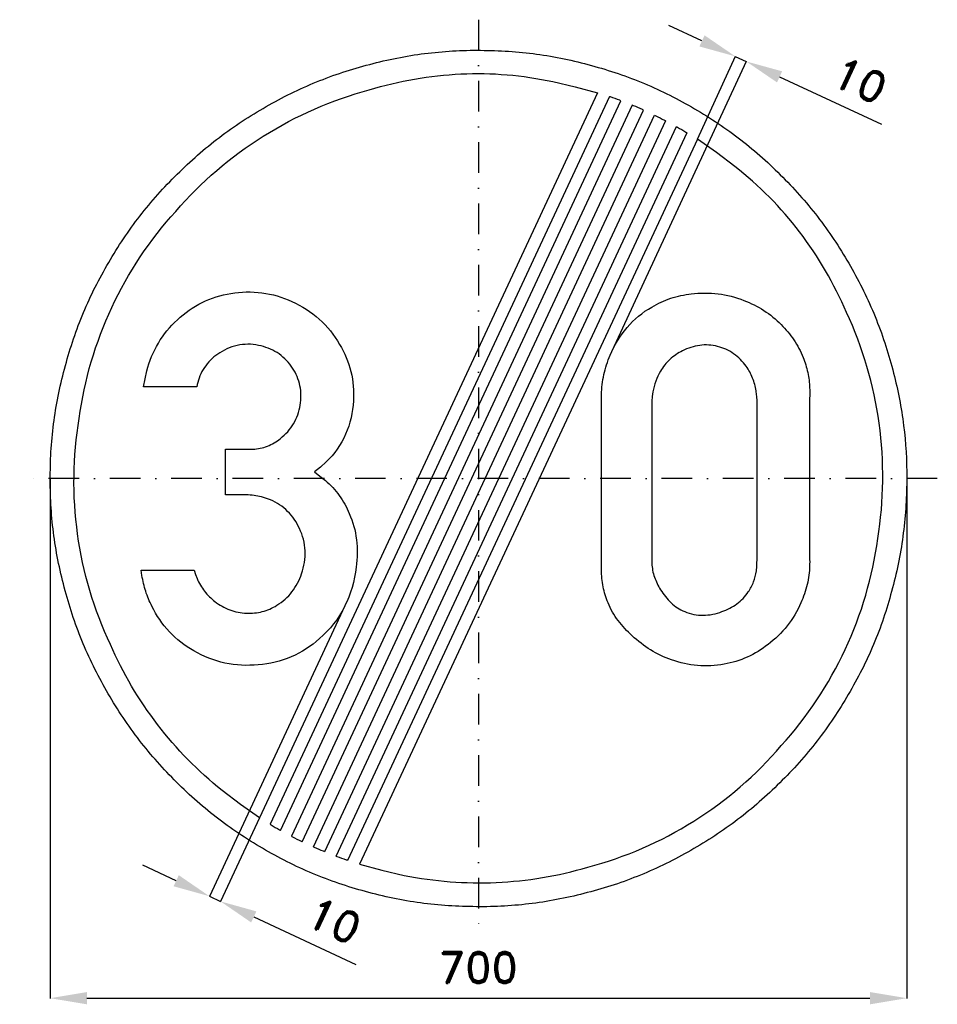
# Model space of a CAD drawing. Header units: millimetres. Extents: x -375 to 375, y -430 to 375.
import ezdxf

# ---------------------------------------------------------------- set-up
doc = ezdxf.new("R2010")
doc.units = ezdxf.units.MM
doc.header["$LTSCALE"] = 5
doc.linetypes.add('ČERCHOVANÁX2', pattern=[2, 1, -0.5, 0, -0.5])
doc.layers.add('Kóty', color=2, linetype='Continuous')
doc.layers.add('Značka', color=7, linetype='Continuous')
doc.styles.get("Standard").update_dxf_attribs({"font": 'romand.shx', "height": 25})
doc.dimstyles.get("Standard").update_dxf_attribs({"dimtxt": 25, "dimasz": 30, "dimexe": 0.18, "dimexo": 0.0625, "dimgap": 12.5, "dimtad": 1, "dimdec": 0, "dimzin": 0, "dimdsep": 46, "dimtxsty": 'Standard', "dimcen": 0.09, "dimadec": 0, "dimazin": 0, "dimtfac": 1, "dimtdec": 0, "dimtofl": 0, "dimtmove": 0, "dimatfit": 3, "dimfxl": 1, "dimtolj": 1, "dimtzin": 0, "dimarcsym": 0})

# ---------------------------------------------------------------- blocks, each defined once
blk = doc.blocks.new('*D2')
at = {"layer": 'Defpoints', "color": 0, "transparency": 16777216}
for p in [(-350.04, 0), (349.97, -3.46), (349.97, -424.82)]:
    blk.add_point(p, dxfattribs=at)
at = {"layer": 'Kóty', "color": 0, "lineweight": -2, "transparency": 16777216}
for p, q in [((-350.04, -0.06), (-350.04, -425)), ((349.97, -3.53), (349.97, -425)), ((-320.04, -424.82), (319.97, -424.82))]:
    blk.add_line(p, q, dxfattribs=at)
at = {"layer": 'Kóty', "color": 0, "transparency": 16777216}
for points in [[(-320.04, -419.82), (-320.04, -429.82), (-350.04, -424.82)], [(319.97, -419.82), (319.97, -429.82), (349.97, -424.82)]]:
    blk.add_solid(points, dxfattribs=at)
at = {"layer": 'Kóty', "color": 0, "transparency": 16777216, "insert": (-0.04, -399.82), "char_height": 25, "attachment_point": 5}
blk.add_mtext('\\A1;700', dxfattribs=at)

msp = doc.modelspace()

# ---------------------------------------------------------------- linework, layer by layer
at = {"layer": 'Kóty'}
for p, q in [((182.66, 357.66), (155.44, 370.27)), ((109.22, 104.31), (218.94, 341.05)), ((178.93, 277.24), (209.96, 345.21)), ((246.08, 328.27), (329.46, 289.62)), ((-107.27, -99.95), (-219.99, -341.65)), ((-178.96, -277.3), (-210.93, -345.87)), ((-247.1, -328.81), (-274.29, -316.13)), ((-183.67, -358.38), (-100.37, -397.22))]:
    msp.add_line(p, q, dxfattribs=at)
for points in [[(209.88, 345.04), (218.86, 340.88)], [(-219.91, -341.48), (-210.85, -345.71)]]:
    msp.add_lwpolyline(points, dxfattribs=at)
for points in [[(184.77, 362.2), (180.56, 353.12), (209.88, 345.04)], [(248.18, 332.8), (243.98, 323.73), (218.86, 340.88)], [(-244.99, -324.27), (-249.21, -333.34), (-219.91, -341.48)], [(-181.55, -353.85), (-185.78, -362.92), (-210.85, -345.71)]]:
    msp.add_solid(points, dxfattribs=at)
at = {"layer": 'Značka', "color": 6, "linetype": 'ČERCHOVANÁX2', "lineweight": 25, "ltscale": 5}
for p, q in [((0, 375), (0, -375)), ((375, 0), (-375, 0))]:
    msp.add_line(p, q, dxfattribs=at)
at = {"layer": 'Značka', "color": 5}
for points in [[(349.99, -0.03, -0.001625), (349.98, -2.32), (349.96, -4.61, -0.032168), (346.47, -50.24, -0.035723), (336.85, -95.03, -0.036665), (321.81, -138.29, -0.034753), (300.78, -178.98, -0.034041), (274.95, -216.8, -0.034446), (244.21, -250.74, -0.034566), (209.5, -280.59, -0.034423), (171, -305.4, -0.034389), (129.74, -325.25, -0.034417), (86.14, -339.26, -0.034425), (41.14, -347.75, -0.034402), (-4.59, -350, -0.034408), (-50.26, -346.56, -0.034407), (-95.02, -336.89, -0.034408), (-138.23, -321.75, -0.034412), (-178.97, -300.82, -0.034403), (-216.79, -275.01, -0.034416), (-250.72, -244.26, -0.034424), (-280.57, -209.53, -0.03441), (-305.39, -171.05, -0.034415), (-325.24, -129.78, -0.034418), (-339.24, -86.18, -0.034414), (-347.74, -41.19, -0.034417), (-349.98, 4.55, -0.034416), (-346.54, 50.21, -0.034414), (-336.87, 94.97, -0.034418), (-321.73, 138.19, -0.034421), (-300.8, 178.92, -0.034414), (-274.99, 216.75, -0.034413), (-244.24, 250.68, -0.034403), (-209.52, 280.53, -0.034421), (-171.03, 305.34, -0.034408), (-129.76, 325.19, -0.034417), (-86.17, 339.2, -0.034422), (-41.17, 347.69, -0.034424), (4.57, 349.94, -0.034419), (50.23, 346.5, -0.034406), (94.99, 336.83, -0.034428), (138.21, 321.68, -0.034446), (178.94, 300.76, -0.03443), (216.76, 274.95, -0.034407), (250.69, 244.2, -0.034402), (280.55, 209.47, -0.03449), (305.36, 170.99, -0.034412), (325.19, 129.73, -0.034076), (339.22, 86.12, -0.032791), (347.5, 43.35, -0.034266), (349.99, -0.03)], [(97.36, 315.28), (-178.96, -277.3), (-194.41, -266.39), (-209.52, -254.99, -0.060973), (-262.27, -201.2, -0.061376), (-300.78, -135.82, -0.076299), (-327.67, -45.32, -0.076249), (-326.33, 49.13, -0.076077), (-299.71, 139.78, -0.075846), (-247.43, 218.34, -0.075536), (-175.91, 279.8, -0.074223), (-89.32, 317.65, -0.061358), (-14.37, 330.61, -0.066762), (60.63, 324.35), (79.08, 320.14), (97.36, 315.28)], [(178.93, 277.24), (-97.39, -315.34), (-79.1, -320.16), (-60.66, -324.41, 0.060983), (14.46, -330.24, 0.061375), (89.3, -317.71, 0.076296), (175.9, -280.14, 0.076245), (247.4, -218.4, 0.076077), (299.73, -139.75, 0.075845), (326.31, -49.19, 0.075537), (327.41, 45.09, 0.074217), (300.76, 135.76, 0.061371), (262.5, 201.5, 0.06675), (209.5, 254.93), (194.41, 266.36), (178.93, 277.24)], [(-232.4, -74.94), (-231.25, -78.45), (-229.96, -81.9, 0.066956), (-223.96, -92.17, 0.06736), (-215.4, -100.56, 0.079611), (-203.26, -107.44, 0.08348), (-189.62, -110.09, 0.078721), (-176.73, -108.82, 0.077318), (-164.83, -103.69, 0.094865), (-152.44, -92.68, 0.087403), (-144.65, -77.84, 0.097387), (-141.77, -59.12, 0.104438), (-146.37, -40.84, 0.094864), (-156.03, -26.88, 0.095646), (-170.02, -17.5), (-177.3, -14.91), (-184.87, -13.65), (-186.57, -13.53), (-188.27, -13.44), (-206.77, -13.44), (-206.77, 24.06), (-187.62, 24.06), (-185.99, 24.01), (-184.37, 24, 0.089479), (-172.56, 26.41, 0.07816), (-161.96, 32.66, 0.098579), (-151.13, 44.74, 0.099777), (-145.77, 60, 0.096867), (-145.94, 75.7, 0.098685), (-151.99, 90.16, 0.100575), (-162.99, 101.74, 0.097666), (-177.65, 108.28, 0.106049), (-195.16, 109.15, 0.109005), (-211.49, 102.72, 0.096307), (-222.92, 92.19, 0.100258), (-229.43, 78.41), (-229.87, 76.69), (-230.27, 74.97), (-273.71, 74.97), (-272.53, 81.48), (-271.08, 87.94, -0.070914), (-261.68, 110.57, -0.076581), (-246.08, 129.63, -0.078984), (-225.94, 143.77, -0.0764), (-202.43, 151.13, -0.077822), (-177.04, 151.79, -0.077964), (-152.65, 144.69, -0.081023), (-130.23, 130.27, -0.080983), (-113.52, 109.53, -0.076301), (-104.29, 87.47, -0.079821), (-102.24, 63.5, -0.092072), (-108.64, 36.12, -0.105095), (-124.55, 13.6), (-129.21, 9.35), (-134.08, 5.38), (-129.56, 2.01), (-125.18, -1.53, -0.058034), (-113.81, -13.96, -0.058877), (-105.58, -28.72, -0.074875), (-99.76, -50.04, -0.064098), (-99.99, -72.44, -0.089403), (-109.48, -104.69, -0.101873), (-129.96, -130.9, -0.087327), (-153.09, -145.77, -0.080984), (-179.96, -152.28, -0.07965), (-207.3, -150.84, -0.082675), (-232.68, -140.84, -0.076832), (-252.62, -125.23, -0.076596), (-266.93, -104.44, -0.041117), (-272.02, -92.23, -0.040371), (-275.05, -79.44), (-275.4, -77.19), (-275.71, -74.94), (-232.4, -74.94)], [(100.5, 63.1), (100.47, 65.78, -0.005907), (100.49, 68.47, -0.049022), (102.46, 84.87, -0.049985), (107.65, 100.72, -0.079527), (121.43, 123.36, -0.08909), (141.68, 140.13, -0.059753), (157.18, 147.3, -0.051982), (173.93, 150.88, -0.062026), (195.78, 150.9, -0.064475), (216.9, 145.5, -0.055426), (233.23, 137.33, -0.055486), (247.37, 125.78, -0.051117), (257.75, 113.3, -0.054887), (265.28, 98.94, -0.04524), (269.11, 86.61, -0.045999), (270.65, 73.85, -0.012286), (270.72, 69.38, -0.004099), (270.65, 64.91), (270.65, -65.84), (270.68, -68.53, -0.006903), (270.65, -71.22, -0.051789), (268.63, -86.77, -0.049708), (263.49, -101.69, -0.066814), (252.32, -120.46, -0.065917), (236.62, -135.69, -0.061118), (219.71, -146, -0.064157), (200.81, -151.81, -0.06966), (179.05, -152.97, -0.067446), (157.81, -148.25, -0.056819), (140.67, -140.14, -0.049567), (125.56, -128.53, -0.048044), (114.13, -116.15, -0.065877), (105.87, -101.69, -0.054748), (101.89, -88.53, -0.042354), (100.49, -74.81, -0.009172), (100.44, -70.32, -0.003111), (100.49, -65.84), (100.5, 63.1)], [(141.68, 63.1), (141.68, -65.84), (141.66, -67.64, 0.009528), (141.68, -69.44, 0.07385), (143.78, -80.54, 0.059496), (148.84, -90.94, 0.070722), (157.34, -101.62, 0.094575), (168.56, -108.84, 0.108407), (183.56, -111.81, 0.087599), (198.99, -108.84, 0.078135), (211.19, -102.5, 0.088165), (220.49, -92.72, 0.061793), (224.86, -84.54, 0.061199), (227.12, -75.59, 0.02518), (227.55, -70.73, 0.008453), (227.65, -65.84), (227.65, 63.1), (227.37, 67.34, 0.01649), (226.9, 71.56, 0.058329), (224.07, 82.12, 0.064735), (218.71, 91.75, 0.088092), (208.53, 101.99, 0.097886), (195.43, 107.88, 0.099834), (180.84, 108.79, 0.08829), (166.78, 104.31, 0.074123), (156.43, 97.28, 0.075672), (148.68, 87.63, 0.052621), (144.82, 79.51, 0.046088), (142.62, 70.81), (142.08, 66.96), (141.68, 63.1)]]:
    msp.add_lwpolyline(points, format="xyb", dxfattribs=at)
for points in [[(106.94, 312.16), (-170.41, -282.63), (-169.98, -282.89), (-169.55, -283.15), (-167.82, -284.18), (-166.09, -285.19), (-164.35, -286.2), (-162.61, -287.19), (-162.17, -287.44), (-161.73, -287.69), (116.39, 308.76), (115.92, 308.93), (115.45, 309.11), (113.57, 309.81), (111.68, 310.49), (109.79, 311.17), (107.89, 311.83), (107.42, 311.99), (106.94, 312.16)], [(125.71, 305.08), (-152.93, -292.46), (-152.48, -292.69), (-152.04, -292.93), (-150.26, -293.84), (-148.48, -294.75), (-146.69, -295.64), (-144.89, -296.53), (-144.44, -296.75), (-143.99, -296.96), (134.9, 301.13), (134.45, 301.33), (133.99, 301.54), (132.16, 302.35), (130.32, 303.14), (128.48, 303.93), (126.64, 304.7), (126.18, 304.89), (125.71, 305.08)], [(152.9, 292.4), (-125.74, -305.14), (-126.2, -304.95), (-126.66, -304.76), (-128.51, -303.99), (-130.35, -303.2), (-132.18, -302.41), (-134.01, -301.6), (-134.47, -301.39), (-134.93, -301.19), (143.97, 296.9), (144.42, 296.69), (144.87, 296.47), (146.66, 295.58), (148.45, 294.69), (150.24, 293.78), (152.01, 292.87), (152.46, 292.63), (152.9, 292.4)], [(170.39, 282.57), (-106.97, -312.22), (-107.44, -312.05), (-107.92, -311.89), (-109.81, -311.23), (-111.71, -310.55), (-113.59, -309.87), (-115.48, -309.17), (-115.95, -308.99), (-116.42, -308.82), (161.71, 287.63), (162.15, 287.38), (162.58, 287.13), (164.33, 286.14), (166.07, 285.13), (167.8, 284.12), (169.52, 283.09), (169.96, 282.83), (170.39, 282.57)]]:
    msp.add_lwpolyline(points, dxfattribs=at)

# ---------------------------------------------------------------- texts
at = {"layer": 'Kóty', "char_height": 25, "attachment_point": 5}
for insert, rotation in [((311.89, 325.32), 335.13334), ((-117.86, -361.49), 335.00021)]:
    msp.add_mtext('\\A1;10', dxfattribs=dict(at, insert=insert, rotation=rotation))

# ---------------------------------------------------------------- dimensions: what is measured, and where the dimension line sits
at = {"layer": 'Kóty'}
dim = msp.add_linear_dim(base=(349.97, -424.82), p1=(-350.04, 0), p2=(349.97, -3.46), dimstyle='Standard', dxfattribs=at)
dim.commit()
dim.dimension.update_dxf_attribs({"geometry": '*D2', "text_midpoint": (-0.04, -399.82)})

doc.saveas('drawing.dxf')
